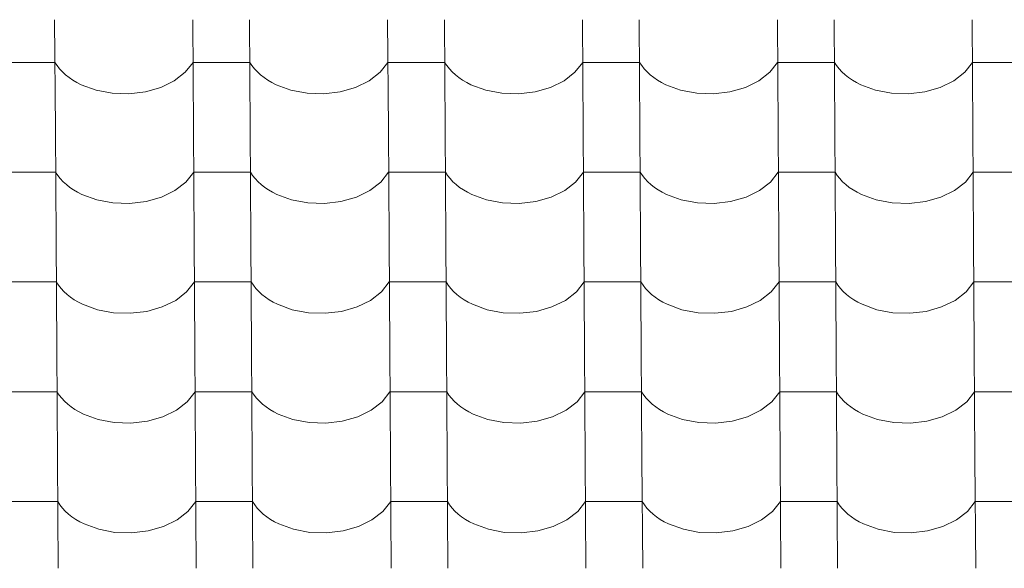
# Model space of a CAD drawing. Header units: millimetres. Extents: x -29001 to 109416, y -1251 to 13451.
# Tile 33 of 163: x -17341 to -16507, y 8009 to 8474. Entities that reach past the tile are written whole.
import ezdxf

# ---------------------------------------------------------------- set-up
doc = ezdxf.new("R2010")
doc.units = ezdxf.units.MM
doc.header["$MEASUREMENT"] = 0
doc.layers.add('POHLED JIŽNÍ_1_Konstrukce - nosné', color=7, linetype='Continuous')
doc.layers.add('POHLED JIŽNÍ_1_Nové_Výplně - Povrchové', color=7, linetype='Continuous')

# ---------------------------------------------------------------- blocks, each defined once
blk = doc.blocks.new('*X1', base_point=(-31394.74, -25864.88))
at = {"layer": 'POHLED JIŽNÍ_1_Nové_Výplně - Povrchové', "color": 21, "linetype": 'Continuous', "lineweight": 20, "true_color": 0xffaaaa}
for p, q in [((-17311.16, 8474.05), (-17310.58, 8381.37)), ((-17194.2, 8474.05), (-17193.62, 8381.37)), ((-17146.16, 8474.05), (-17145.58, 8381.37)), ((-17029.2, 8474.05), (-17028.62, 8381.37)), ((-16981.17, 8474.05), (-16980.59, 8381.37)), ((-16864.2, 8474.05), (-16863.62, 8381.37)), ((-16816.17, 8474.05), (-16815.59, 8381.37)), ((-16699.21, 8474.05), (-16698.63, 8381.37)), ((-16651.17, 8474.05), (-16650.59, 8381.37)), ((-16534.21, 8474.05), (-16533.63, 8381.37)), ((-17334.95, 8437.89), (-17358.97, 8437.89)), ((-17310.94, 8437.89), (-17334.95, 8437.89)), ((-17310.94, 8437.89), (-17309.09, 8435.1)), ((-17200.59, 8429.5), (-17193.97, 8437.89)), ((-17169.96, 8437.89), (-17193.97, 8437.89)), ((-17145.94, 8437.89), (-17169.96, 8437.89)), ((-17145.94, 8437.89), (-17144.1, 8435.1)), ((-17035.59, 8429.5), (-17028.98, 8437.89)), ((-17004.96, 8437.89), (-17028.98, 8437.89)), ((-16980.94, 8437.89), (-17004.96, 8437.89)), ((-16980.94, 8437.89), (-16979.1, 8435.1)), ((-16870.59, 8429.5), (-16863.98, 8437.89)), ((-16839.96, 8437.89), (-16863.98, 8437.89)), ((-16815.94, 8437.89), (-16839.96, 8437.89)), ((-16815.94, 8437.89), (-16814.1, 8435.1)), ((-16705.6, 8429.5), (-16698.98, 8437.89)), ((-16674.96, 8437.89), (-16698.98, 8437.89)), ((-16650.95, 8437.89), (-16674.96, 8437.89)), ((-16650.95, 8437.89), (-16649.1, 8435.1)), ((-16540.6, 8429.5), (-16533.98, 8437.89)), ((-16509.97, 8437.89), (-16533.98, 8437.89)), ((-16485.95, 8437.89), (-16509.97, 8437.89)), ((-17309.09, 8435.1), (-17306.96, 8432.4)), ((-17306.96, 8432.4), (-17304.53, 8429.81)), ((-17304.53, 8429.81), (-17301.84, 8427.35)), ((-17209.85, 8422.33), (-17200.59, 8429.5)), ((-17144.1, 8435.1), (-17141.96, 8432.4)), ((-17141.96, 8432.4), (-17139.53, 8429.81)), ((-17139.53, 8429.81), (-17136.84, 8427.35)), ((-17044.86, 8422.33), (-17035.59, 8429.5)), ((-16979.1, 8435.1), (-16976.96, 8432.4)), ((-16976.96, 8432.4), (-16974.54, 8429.81)), ((-16974.54, 8429.81), (-16971.84, 8427.35)), ((-16879.86, 8422.33), (-16870.59, 8429.5)), ((-16814.1, 8435.1), (-16811.96, 8432.4)), ((-16811.96, 8432.4), (-16809.54, 8429.81)), ((-16809.54, 8429.81), (-16806.84, 8427.35)), ((-16714.86, 8422.33), (-16705.6, 8429.5)), ((-16649.1, 8435.1), (-16646.97, 8432.4)), ((-16646.97, 8432.4), (-16644.54, 8429.81)), ((-16644.54, 8429.81), (-16641.85, 8427.35)), ((-16549.86, 8422.33), (-16540.6, 8429.5)), ((-17301.84, 8427.35), (-17298.88, 8425.02)), ((-17298.88, 8425.02), (-17295.68, 8422.84)), ((-17295.68, 8422.84), (-17292.26, 8420.82)), ((-17292.26, 8420.82), (-17288.62, 8418.98)), ((-17221.3, 8416.74), (-17209.85, 8422.33)), ((-17136.84, 8427.35), (-17133.88, 8425.02)), ((-17133.88, 8425.02), (-17130.68, 8422.84)), ((-17130.68, 8422.84), (-17127.26, 8420.82)), ((-17127.26, 8420.82), (-17123.63, 8418.98)), ((-17056.3, 8416.74), (-17044.86, 8422.33)), ((-16971.84, 8427.35), (-16968.89, 8425.02)), ((-16968.89, 8425.02), (-16965.69, 8422.84)), ((-16965.69, 8422.84), (-16962.26, 8420.82)), ((-16962.26, 8420.82), (-16958.63, 8418.98)), ((-16891.3, 8416.74), (-16879.86, 8422.33)), ((-16806.84, 8427.35), (-16803.89, 8425.02)), ((-16803.89, 8425.02), (-16800.69, 8422.84)), ((-16800.69, 8422.84), (-16797.27, 8420.82)), ((-16797.27, 8420.82), (-16793.63, 8418.98)), ((-16726.3, 8416.74), (-16714.86, 8422.33)), ((-16641.85, 8427.35), (-16638.89, 8425.02)), ((-16638.89, 8425.02), (-16635.69, 8422.84)), ((-16635.69, 8422.84), (-16632.27, 8420.82)), ((-16632.27, 8420.82), (-16628.63, 8418.98)), ((-16561.31, 8416.74), (-16549.86, 8422.33)), ((-17288.62, 8418.98), (-17276.15, 8414.4)), ((-17276.15, 8414.4), (-17262.48, 8411.82)), ((-17248.3, 8411.35), (-17234.33, 8413.02)), ((-17234.33, 8413.02), (-17221.3, 8416.74)), ((-17123.63, 8418.98), (-17111.16, 8414.4)), ((-17111.16, 8414.4), (-17097.48, 8411.82)), ((-17083.3, 8411.35), (-17069.33, 8413.02)), ((-17069.33, 8413.02), (-17056.3, 8416.74)), ((-16958.63, 8418.98), (-16946.16, 8414.4)), ((-16946.16, 8414.4), (-16932.48, 8411.82)), ((-16918.3, 8411.35), (-16904.34, 8413.02)), ((-16904.34, 8413.02), (-16891.3, 8416.74)), ((-16793.63, 8418.98), (-16781.16, 8414.4)), ((-16781.16, 8414.4), (-16767.48, 8411.82)), ((-16753.3, 8411.35), (-16739.34, 8413.02)), ((-16739.34, 8413.02), (-16726.3, 8416.74)), ((-16628.63, 8418.98), (-16616.16, 8414.4)), ((-16616.16, 8414.4), (-16602.49, 8411.82)), ((-16588.31, 8411.35), (-16574.34, 8413.02)), ((-16574.34, 8413.02), (-16561.31, 8416.74)), ((-17262.48, 8411.82), (-17248.3, 8411.35)), ((-17097.48, 8411.82), (-17083.3, 8411.35)), ((-16932.48, 8411.82), (-16918.3, 8411.35)), ((-16767.48, 8411.82), (-16753.3, 8411.35)), ((-16602.49, 8411.82), (-16588.31, 8411.35)), ((-17310.58, 8381.04), (-17310, 8288.36)), ((-17193.62, 8381.04), (-17193.04, 8288.36)), ((-17145.58, 8381.04), (-17145, 8288.36)), ((-17028.62, 8381.04), (-17028.04, 8288.36)), ((-16980.59, 8381.04), (-16980.01, 8288.36)), ((-16863.62, 8381.04), (-16863.04, 8288.36)), ((-16815.59, 8381.04), (-16815.01, 8288.36)), ((-16698.62, 8381.04), (-16698.05, 8288.36)), ((-16650.59, 8381.04), (-16650.01, 8288.36)), ((-16533.63, 8381.04), (-16533.05, 8288.36)), ((-17334.37, 8344.88), (-17358.39, 8344.88)), ((-17310.35, 8344.88), (-17334.37, 8344.88)), ((-17310.35, 8344.88), (-17308.51, 8342.09)), ((-17308.51, 8342.09), (-17306.37, 8339.39)), ((-17306.37, 8339.39), (-17303.95, 8336.8)), ((-17200.01, 8336.49), (-17193.39, 8344.88)), ((-17169.37, 8344.88), (-17193.39, 8344.88)), ((-17145.36, 8344.88), (-17169.37, 8344.88)), ((-17145.36, 8344.88), (-17143.51, 8342.09)), ((-17143.51, 8342.09), (-17141.38, 8339.39)), ((-17141.38, 8339.39), (-17138.95, 8336.8)), ((-17035.01, 8336.49), (-17028.39, 8344.88)), ((-17004.38, 8344.88), (-17028.39, 8344.88)), ((-16980.36, 8344.88), (-17004.38, 8344.88)), ((-16980.36, 8344.88), (-16978.52, 8342.09)), ((-16978.52, 8342.09), (-16976.38, 8339.39)), ((-16976.38, 8339.39), (-16973.96, 8336.8)), ((-16870.01, 8336.49), (-16863.4, 8344.88)), ((-16839.38, 8344.88), (-16863.4, 8344.88)), ((-16815.36, 8344.88), (-16839.38, 8344.88)), ((-16815.36, 8344.88), (-16813.52, 8342.09)), ((-16813.52, 8342.09), (-16811.38, 8339.39)), ((-16811.38, 8339.39), (-16808.96, 8336.8)), ((-16705.01, 8336.49), (-16698.4, 8344.88)), ((-16674.38, 8344.88), (-16698.4, 8344.88)), ((-16650.36, 8344.88), (-16674.38, 8344.88)), ((-16650.36, 8344.88), (-16648.52, 8342.09)), ((-16648.52, 8342.09), (-16646.38, 8339.39)), ((-16646.38, 8339.39), (-16643.96, 8336.8)), ((-16540.02, 8336.49), (-16533.4, 8344.88)), ((-16509.38, 8344.88), (-16533.4, 8344.88)), ((-16485.37, 8344.88), (-16509.38, 8344.88)), ((-17303.95, 8336.8), (-17301.25, 8334.34)), ((-17301.25, 8334.34), (-17298.3, 8332.01)), ((-17298.3, 8332.01), (-17295.1, 8329.83)), ((-17295.1, 8329.83), (-17291.68, 8327.82)), ((-17220.71, 8323.73), (-17209.27, 8329.32)), ((-17209.27, 8329.32), (-17200.01, 8336.49)), ((-17138.95, 8336.8), (-17136.26, 8334.34)), ((-17136.26, 8334.34), (-17133.3, 8332.01)), ((-17133.3, 8332.01), (-17130.1, 8329.83)), ((-17130.1, 8329.83), (-17126.68, 8327.82)), ((-17055.72, 8323.73), (-17044.27, 8329.32)), ((-17044.27, 8329.32), (-17035.01, 8336.49)), ((-16973.96, 8336.8), (-16971.26, 8334.34)), ((-16971.26, 8334.34), (-16968.3, 8332.01)), ((-16968.3, 8332.01), (-16965.11, 8329.83)), ((-16965.11, 8329.83), (-16961.68, 8327.82)), ((-16890.72, 8323.73), (-16879.28, 8329.32)), ((-16879.28, 8329.32), (-16870.01, 8336.49)), ((-16808.96, 8336.8), (-16806.26, 8334.34)), ((-16806.26, 8334.34), (-16803.31, 8332.01)), ((-16803.31, 8332.01), (-16800.11, 8329.83)), ((-16800.11, 8329.83), (-16796.68, 8327.82)), ((-16725.72, 8323.73), (-16714.28, 8329.32)), ((-16714.28, 8329.32), (-16705.01, 8336.49)), ((-16643.96, 8336.8), (-16641.26, 8334.34)), ((-16641.26, 8334.34), (-16638.31, 8332.01)), ((-16638.31, 8332.01), (-16635.11, 8329.83)), ((-16635.11, 8329.83), (-16631.69, 8327.82)), ((-16560.72, 8323.73), (-16549.28, 8329.32)), ((-16549.28, 8329.32), (-16540.02, 8336.49)), ((-17291.68, 8327.82), (-17288.04, 8325.97)), ((-17288.04, 8325.97), (-17275.57, 8321.4)), ((-17275.57, 8321.4), (-17261.9, 8318.81)), ((-17233.75, 8320.01), (-17220.71, 8323.73)), ((-17126.68, 8327.82), (-17123.05, 8325.97)), ((-17123.05, 8325.97), (-17110.57, 8321.4)), ((-17110.57, 8321.4), (-17096.9, 8318.81)), ((-17068.75, 8320.01), (-17055.72, 8323.73)), ((-16961.68, 8327.82), (-16958.05, 8325.97)), ((-16958.05, 8325.97), (-16945.58, 8321.4)), ((-16945.58, 8321.4), (-16931.9, 8318.81)), ((-16903.75, 8320.01), (-16890.72, 8323.73)), ((-16796.68, 8327.82), (-16793.05, 8325.97)), ((-16793.05, 8325.97), (-16780.58, 8321.4)), ((-16780.58, 8321.4), (-16766.9, 8318.81)), ((-16738.76, 8320.01), (-16725.72, 8323.73)), ((-16631.69, 8327.82), (-16628.05, 8325.97)), ((-16628.05, 8325.97), (-16615.58, 8321.4)), ((-16615.58, 8321.4), (-16601.91, 8318.81)), ((-16573.76, 8320.01), (-16560.72, 8323.73)), ((-17261.9, 8318.81), (-17247.71, 8318.34)), ((-17247.71, 8318.34), (-17233.75, 8320.01)), ((-17096.9, 8318.81), (-17082.72, 8318.34)), ((-17082.72, 8318.34), (-17068.75, 8320.01)), ((-16931.9, 8318.81), (-16917.72, 8318.34)), ((-16917.72, 8318.34), (-16903.75, 8320.01)), ((-16766.9, 8318.81), (-16752.72, 8318.34)), ((-16752.72, 8318.34), (-16738.76, 8320.01)), ((-16601.91, 8318.81), (-16587.72, 8318.34)), ((-16587.72, 8318.34), (-16573.76, 8320.01)), ((-17310, 8288.03), (-17309.42, 8195.35)), ((-17193.04, 8288.03), (-17192.46, 8195.35)), ((-17145, 8288.03), (-17144.42, 8195.35)), ((-17028.04, 8288.03), (-17027.46, 8195.35)), ((-16980, 8288.03), (-16979.42, 8195.35)), ((-16863.04, 8288.03), (-16862.46, 8195.35)), ((-16815.01, 8288.03), (-16814.43, 8195.35)), ((-16698.04, 8288.03), (-16697.46, 8195.35)), ((-16650.01, 8288.03), (-16649.43, 8195.35)), ((-16533.05, 8288.03), (-16532.47, 8195.35)), ((-17333.79, 8251.87), (-17357.81, 8251.87)), ((-17309.77, 8251.87), (-17333.79, 8251.87)), ((-17309.77, 8251.87), (-17307.93, 8249.08)), ((-17307.93, 8249.08), (-17305.79, 8246.38)), ((-17305.79, 8246.38), (-17303.37, 8243.79)), ((-17199.42, 8243.48), (-17192.81, 8251.87)), ((-17168.79, 8251.87), (-17192.81, 8251.87)), ((-17144.77, 8251.87), (-17168.79, 8251.87)), ((-17144.77, 8251.87), (-17142.93, 8249.08)), ((-17142.93, 8249.08), (-17140.8, 8246.38)), ((-17140.8, 8246.38), (-17138.37, 8243.79)), ((-17034.43, 8243.48), (-17027.81, 8251.87)), ((-17003.79, 8251.87), (-17027.81, 8251.87)), ((-16979.78, 8251.87), (-17003.79, 8251.87)), ((-16979.78, 8251.87), (-16977.94, 8249.08)), ((-16977.94, 8249.08), (-16975.8, 8246.38)), ((-16975.8, 8246.38), (-16973.37, 8243.79)), ((-16869.43, 8243.48), (-16862.81, 8251.87)), ((-16838.8, 8251.87), (-16862.81, 8251.87)), ((-16814.78, 8251.87), (-16838.8, 8251.87)), ((-16814.78, 8251.87), (-16812.94, 8249.08)), ((-16812.94, 8249.08), (-16810.8, 8246.38)), ((-16810.8, 8246.38), (-16808.38, 8243.79)), ((-16704.43, 8243.48), (-16697.82, 8251.87)), ((-16673.8, 8251.87), (-16697.82, 8251.87)), ((-16649.78, 8251.87), (-16673.8, 8251.87)), ((-16649.78, 8251.87), (-16647.94, 8249.08)), ((-16647.94, 8249.08), (-16645.8, 8246.38)), ((-16645.8, 8246.38), (-16643.38, 8243.79)), ((-16539.44, 8243.48), (-16532.82, 8251.87)), ((-16508.8, 8251.87), (-16532.82, 8251.87)), ((-16484.79, 8251.87), (-16508.8, 8251.87)), ((-17303.37, 8243.79), (-17300.67, 8241.33)), ((-17300.67, 8241.33), (-17297.72, 8239)), ((-17297.72, 8239), (-17294.52, 8236.82)), ((-17208.69, 8236.31), (-17199.42, 8243.48)), ((-17138.37, 8243.79), (-17135.68, 8241.33)), ((-17135.68, 8241.33), (-17132.72, 8239)), ((-17132.72, 8239), (-17129.52, 8236.82)), ((-17043.69, 8236.31), (-17034.43, 8243.48)), ((-16973.37, 8243.79), (-16970.68, 8241.33)), ((-16970.68, 8241.33), (-16967.72, 8239)), ((-16967.72, 8239), (-16964.52, 8236.82)), ((-16878.7, 8236.31), (-16869.43, 8243.48)), ((-16808.38, 8243.79), (-16805.68, 8241.33)), ((-16805.68, 8241.33), (-16802.73, 8239)), ((-16802.73, 8239), (-16799.53, 8236.82)), ((-16713.7, 8236.31), (-16704.43, 8243.48)), ((-16643.38, 8243.79), (-16640.68, 8241.33)), ((-16640.68, 8241.33), (-16637.73, 8239)), ((-16637.73, 8239), (-16634.53, 8236.82)), ((-16548.7, 8236.31), (-16539.44, 8243.48)), ((-17294.52, 8236.82), (-17291.09, 8234.81)), ((-17291.09, 8234.81), (-17287.46, 8232.96)), ((-17287.46, 8232.96), (-17274.99, 8228.39)), ((-17233.17, 8227), (-17220.13, 8230.72)), ((-17220.13, 8230.72), (-17208.69, 8236.31)), ((-17129.52, 8236.82), (-17126.1, 8234.81)), ((-17126.1, 8234.81), (-17122.46, 8232.96)), ((-17122.46, 8232.96), (-17109.99, 8228.39)), ((-17068.17, 8227), (-17055.13, 8230.72)), ((-17055.13, 8230.72), (-17043.69, 8236.31)), ((-16964.52, 8236.82), (-16961.1, 8234.81)), ((-16961.1, 8234.81), (-16957.47, 8232.96)), ((-16957.47, 8232.96), (-16944.99, 8228.39)), ((-16903.17, 8227), (-16890.14, 8230.72)), ((-16890.14, 8230.72), (-16878.7, 8236.31)), ((-16799.53, 8236.82), (-16796.1, 8234.81)), ((-16796.1, 8234.81), (-16792.47, 8232.96)), ((-16792.47, 8232.96), (-16780, 8228.39)), ((-16738.18, 8227), (-16725.14, 8230.72)), ((-16725.14, 8230.72), (-16713.7, 8236.31)), ((-16634.53, 8236.82), (-16631.1, 8234.81)), ((-16631.1, 8234.81), (-16627.47, 8232.96)), ((-16627.47, 8232.96), (-16615, 8228.39)), ((-16573.18, 8227), (-16560.14, 8230.72)), ((-16560.14, 8230.72), (-16548.7, 8236.31)), ((-17274.99, 8228.39), (-17261.31, 8225.8)), ((-17261.31, 8225.8), (-17247.13, 8225.33)), ((-17247.13, 8225.33), (-17233.17, 8227)), ((-17109.99, 8228.39), (-17096.32, 8225.8)), ((-17096.32, 8225.8), (-17082.13, 8225.33)), ((-17082.13, 8225.33), (-17068.17, 8227)), ((-16944.99, 8228.39), (-16931.32, 8225.8)), ((-16931.32, 8225.8), (-16917.14, 8225.33)), ((-16917.14, 8225.33), (-16903.17, 8227)), ((-16780, 8228.39), (-16766.32, 8225.8)), ((-16766.32, 8225.8), (-16752.14, 8225.33)), ((-16752.14, 8225.33), (-16738.18, 8227)), ((-16615, 8228.39), (-16601.32, 8225.8)), ((-16601.32, 8225.8), (-16587.14, 8225.33)), ((-16587.14, 8225.33), (-16573.18, 8227)), ((-17309.42, 8195.02), (-17308.84, 8102.34)), ((-17192.45, 8195.02), (-17191.87, 8102.34)), ((-17144.42, 8195.02), (-17143.84, 8102.34)), ((-17027.46, 8195.02), (-17026.88, 8102.34)), ((-16979.42, 8195.02), (-16978.84, 8102.34)), ((-16862.46, 8195.02), (-16861.88, 8102.34)), ((-16814.42, 8195.02), (-16813.85, 8102.34)), ((-16697.46, 8195.02), (-16696.88, 8102.34)), ((-16649.43, 8195.02), (-16648.85, 8102.34)), ((-16532.46, 8195.02), (-16531.88, 8102.34)), ((-17333.21, 8158.86), (-17357.23, 8158.86)), ((-17309.19, 8158.86), (-17333.21, 8158.86)), ((-17309.19, 8158.86), (-17307.35, 8156.07)), ((-17307.35, 8156.07), (-17305.21, 8153.37)), ((-17198.84, 8150.48), (-17192.23, 8158.86)), ((-17168.21, 8158.86), (-17192.23, 8158.86)), ((-17144.19, 8158.86), (-17168.21, 8158.86)), ((-17144.19, 8158.86), (-17142.35, 8156.07)), ((-17142.35, 8156.07), (-17140.21, 8153.37)), ((-17033.85, 8150.48), (-17027.23, 8158.86)), ((-17003.21, 8158.86), (-17027.23, 8158.86)), ((-16979.2, 8158.86), (-17003.21, 8158.86)), ((-16979.2, 8158.86), (-16977.35, 8156.07)), ((-16977.35, 8156.07), (-16975.22, 8153.37)), ((-16868.85, 8150.48), (-16862.23, 8158.86)), ((-16838.22, 8158.86), (-16862.23, 8158.86)), ((-16814.2, 8158.86), (-16838.22, 8158.86)), ((-16814.2, 8158.86), (-16812.36, 8156.07)), ((-16812.36, 8156.07), (-16810.22, 8153.37)), ((-16703.85, 8150.48), (-16697.24, 8158.86)), ((-16673.22, 8158.86), (-16697.24, 8158.86)), ((-16649.2, 8158.86), (-16673.22, 8158.86)), ((-16649.2, 8158.86), (-16647.36, 8156.07)), ((-16647.36, 8156.07), (-16645.22, 8153.37)), ((-16538.85, 8150.48), (-16532.24, 8158.86)), ((-16508.22, 8158.86), (-16532.24, 8158.86)), ((-16484.2, 8158.86), (-16508.22, 8158.86)), ((-17305.21, 8153.37), (-17302.79, 8150.79)), ((-17302.79, 8150.79), (-17300.09, 8148.32)), ((-17300.09, 8148.32), (-17297.14, 8145.99)), ((-17297.14, 8145.99), (-17293.94, 8143.82)), ((-17208.11, 8143.3), (-17198.84, 8150.48)), ((-17140.21, 8153.37), (-17137.79, 8150.79)), ((-17137.79, 8150.79), (-17135.09, 8148.32)), ((-17135.09, 8148.32), (-17132.14, 8145.99)), ((-17132.14, 8145.99), (-17128.94, 8143.82)), ((-17043.11, 8143.3), (-17033.85, 8150.48)), ((-16975.22, 8153.37), (-16972.79, 8150.79)), ((-16972.79, 8150.79), (-16970.1, 8148.32)), ((-16970.1, 8148.32), (-16967.14, 8145.99)), ((-16967.14, 8145.99), (-16963.94, 8143.82)), ((-16878.11, 8143.3), (-16868.85, 8150.48)), ((-16810.22, 8153.37), (-16807.8, 8150.79)), ((-16807.8, 8150.79), (-16805.1, 8148.32)), ((-16805.1, 8148.32), (-16802.14, 8145.99)), ((-16802.14, 8145.99), (-16798.95, 8143.82)), ((-16713.12, 8143.3), (-16703.85, 8150.48)), ((-16645.22, 8153.37), (-16642.8, 8150.79)), ((-16642.8, 8150.79), (-16640.1, 8148.32)), ((-16640.1, 8148.32), (-16637.15, 8145.99)), ((-16637.15, 8145.99), (-16633.95, 8143.82)), ((-16548.12, 8143.3), (-16538.85, 8150.48)), ((-17293.94, 8143.82), (-17290.51, 8141.8)), ((-17290.51, 8141.8), (-17286.88, 8139.95)), ((-17286.88, 8139.95), (-17274.41, 8135.38)), ((-17232.59, 8133.99), (-17219.55, 8137.71)), ((-17219.55, 8137.71), (-17208.11, 8143.3)), ((-17128.94, 8143.82), (-17125.52, 8141.8)), ((-17125.52, 8141.8), (-17121.88, 8139.95)), ((-17121.88, 8139.95), (-17109.41, 8135.38)), ((-17067.59, 8133.99), (-17054.55, 8137.71)), ((-17054.55, 8137.71), (-17043.11, 8143.3)), ((-16963.94, 8143.82), (-16960.52, 8141.8)), ((-16960.52, 8141.8), (-16956.89, 8139.95)), ((-16956.89, 8139.95), (-16944.41, 8135.38)), ((-16902.59, 8133.99), (-16889.56, 8137.71)), ((-16889.56, 8137.71), (-16878.11, 8143.3)), ((-16798.95, 8143.82), (-16795.52, 8141.8)), ((-16795.52, 8141.8), (-16791.89, 8139.95)), ((-16791.89, 8139.95), (-16779.42, 8135.38)), ((-16737.59, 8133.99), (-16724.56, 8137.71)), ((-16724.56, 8137.71), (-16713.12, 8143.3)), ((-16633.95, 8143.82), (-16630.52, 8141.8)), ((-16630.52, 8141.8), (-16626.89, 8139.95)), ((-16626.89, 8139.95), (-16614.42, 8135.38)), ((-16572.6, 8133.99), (-16559.56, 8137.71)), ((-16559.56, 8137.71), (-16548.12, 8143.3)), ((-17274.41, 8135.38), (-17260.73, 8132.79)), ((-17260.73, 8132.79), (-17246.55, 8132.32)), ((-17246.55, 8132.32), (-17232.59, 8133.99)), ((-17109.41, 8135.38), (-17095.73, 8132.79)), ((-17095.73, 8132.79), (-17081.55, 8132.32)), ((-17081.55, 8132.32), (-17067.59, 8133.99)), ((-16944.41, 8135.38), (-16930.74, 8132.79)), ((-16930.74, 8132.79), (-16916.56, 8132.32)), ((-16916.56, 8132.32), (-16902.59, 8133.99)), ((-16779.42, 8135.38), (-16765.74, 8132.79)), ((-16765.74, 8132.79), (-16751.56, 8132.32)), ((-16751.56, 8132.32), (-16737.59, 8133.99)), ((-16614.42, 8135.38), (-16600.74, 8132.79)), ((-16600.74, 8132.79), (-16586.56, 8132.32)), ((-16586.56, 8132.32), (-16572.6, 8133.99)), ((-17308.84, 8102.01), (-17308.26, 8009.33)), ((-17191.87, 8102.01), (-17191.29, 8009.33)), ((-17143.84, 8102.01), (-17143.26, 8009.33)), ((-17026.88, 8102.01), (-17026.3, 8009.33)), ((-16978.84, 8102.01), (-16978.26, 8009.33)), ((-16861.88, 8102.01), (-16861.3, 8009.33)), ((-16813.84, 8102.01), (-16813.26, 8009.33)), ((-16696.88, 8102.01), (-16696.3, 8009.33)), ((-16648.85, 8102.01), (-16648.27, 8009.33)), ((-16531.88, 8102.01), (-16531.3, 8009.33)), ((-17332.63, 8065.85), (-17356.64, 8065.85)), ((-17308.61, 8065.85), (-17332.63, 8065.85)), ((-17308.61, 8065.85), (-17306.77, 8063.06)), ((-17306.77, 8063.06), (-17304.63, 8060.36)), ((-17198.26, 8057.47), (-17191.65, 8065.85)), ((-17167.63, 8065.85), (-17191.65, 8065.85)), ((-17143.61, 8065.85), (-17167.63, 8065.85)), ((-17143.61, 8065.85), (-17141.77, 8063.06)), ((-17141.77, 8063.06), (-17139.63, 8060.36)), ((-17033.26, 8057.47), (-17026.65, 8065.85)), ((-17002.63, 8065.85), (-17026.65, 8065.85)), ((-16978.61, 8065.85), (-17002.63, 8065.85)), ((-16978.61, 8065.85), (-16976.77, 8063.06)), ((-16976.77, 8063.06), (-16974.63, 8060.36)), ((-16868.27, 8057.47), (-16861.65, 8065.85)), ((-16837.63, 8065.85), (-16861.65, 8065.85)), ((-16813.62, 8065.85), (-16837.63, 8065.85)), ((-16813.62, 8065.85), (-16811.78, 8063.06)), ((-16811.78, 8063.06), (-16809.64, 8060.36)), ((-16703.27, 8057.47), (-16696.65, 8065.85)), ((-16672.64, 8065.85), (-16696.65, 8065.85)), ((-16648.62, 8065.85), (-16672.64, 8065.85)), ((-16648.62, 8065.85), (-16646.78, 8063.06)), ((-16646.78, 8063.06), (-16644.64, 8060.36)), ((-16538.27, 8057.47), (-16531.66, 8065.85)), ((-16507.64, 8065.85), (-16531.66, 8065.85)), ((-16483.62, 8065.85), (-16507.64, 8065.85)), ((-17304.63, 8060.36), (-17302.21, 8057.78)), ((-17302.21, 8057.78), (-17299.51, 8055.31)), ((-17299.51, 8055.31), (-17296.55, 8052.99)), ((-17207.53, 8050.29), (-17198.26, 8057.47)), ((-17139.63, 8060.36), (-17137.21, 8057.78)), ((-17137.21, 8057.78), (-17134.51, 8055.31)), ((-17134.51, 8055.31), (-17131.56, 8052.99)), ((-17042.53, 8050.29), (-17033.26, 8057.47)), ((-16974.63, 8060.36), (-16972.21, 8057.78)), ((-16972.21, 8057.78), (-16969.51, 8055.31)), ((-16969.51, 8055.31), (-16966.56, 8052.99)), ((-16877.53, 8050.29), (-16868.27, 8057.47)), ((-16809.64, 8060.36), (-16807.21, 8057.78)), ((-16807.21, 8057.78), (-16804.52, 8055.31)), ((-16804.52, 8055.31), (-16801.56, 8052.99)), ((-16712.53, 8050.29), (-16703.27, 8057.47)), ((-16644.64, 8060.36), (-16642.22, 8057.78)), ((-16642.22, 8057.78), (-16639.52, 8055.31)), ((-16639.52, 8055.31), (-16636.56, 8052.99)), ((-16547.54, 8050.29), (-16538.27, 8057.47)), ((-17296.55, 8052.99), (-17293.36, 8050.81)), ((-17293.36, 8050.81), (-17289.93, 8048.79)), ((-17289.93, 8048.79), (-17286.3, 8046.94)), ((-17286.3, 8046.94), (-17273.83, 8042.37)), ((-17218.97, 8044.7), (-17207.53, 8050.29)), ((-17131.56, 8052.99), (-17128.36, 8050.81)), ((-17128.36, 8050.81), (-17124.93, 8048.79)), ((-17124.93, 8048.79), (-17121.3, 8046.94)), ((-17121.3, 8046.94), (-17108.83, 8042.37)), ((-17053.97, 8044.7), (-17042.53, 8050.29)), ((-16966.56, 8052.99), (-16963.36, 8050.81)), ((-16963.36, 8050.81), (-16959.94, 8048.79)), ((-16959.94, 8048.79), (-16956.3, 8046.94)), ((-16956.3, 8046.94), (-16943.83, 8042.37)), ((-16888.97, 8044.7), (-16877.53, 8050.29)), ((-16801.56, 8052.99), (-16798.36, 8050.81)), ((-16798.36, 8050.81), (-16794.94, 8048.79)), ((-16794.94, 8048.79), (-16791.31, 8046.94)), ((-16791.31, 8046.94), (-16778.83, 8042.37)), ((-16723.98, 8044.7), (-16712.53, 8050.29)), ((-16636.56, 8052.99), (-16633.37, 8050.81)), ((-16633.37, 8050.81), (-16629.94, 8048.79)), ((-16629.94, 8048.79), (-16626.31, 8046.94)), ((-16626.31, 8046.94), (-16613.84, 8042.37)), ((-16558.98, 8044.7), (-16547.54, 8050.29)), ((-17273.83, 8042.37), (-17260.15, 8039.78)), ((-17260.15, 8039.78), (-17245.97, 8039.31)), ((-17245.97, 8039.31), (-17232, 8040.98)), ((-17232, 8040.98), (-17218.97, 8044.7)), ((-17108.83, 8042.37), (-17095.15, 8039.78)), ((-17095.15, 8039.78), (-17080.97, 8039.31)), ((-17080.97, 8039.31), (-17067.01, 8040.98)), ((-17067.01, 8040.98), (-17053.97, 8044.7)), ((-16943.83, 8042.37), (-16930.16, 8039.78)), ((-16930.16, 8039.78), (-16915.97, 8039.31)), ((-16915.97, 8039.31), (-16902.01, 8040.98)), ((-16902.01, 8040.98), (-16888.97, 8044.7)), ((-16778.83, 8042.37), (-16765.16, 8039.78)), ((-16765.16, 8039.78), (-16750.98, 8039.31)), ((-16750.98, 8039.31), (-16737.01, 8040.98)), ((-16737.01, 8040.98), (-16723.98, 8044.7)), ((-16613.84, 8042.37), (-16600.16, 8039.78)), ((-16600.16, 8039.78), (-16585.98, 8039.31)), ((-16585.98, 8039.31), (-16572.02, 8040.98)), ((-16572.02, 8040.98), (-16558.98, 8044.7))]:
    blk.add_line(p, q, dxfattribs=at)

msp = doc.modelspace()

# ---------------------------------------------------------------- block references
at = {"layer": 'POHLED JIŽNÍ_1_Konstrukce - nosné', "color": 9, "linetype": 'Continuous', "lineweight": 13}
msp.add_blockref('*X1', (-31394.74, -25864.88), dxfattribs=at)

doc.saveas('drawing.dxf')
